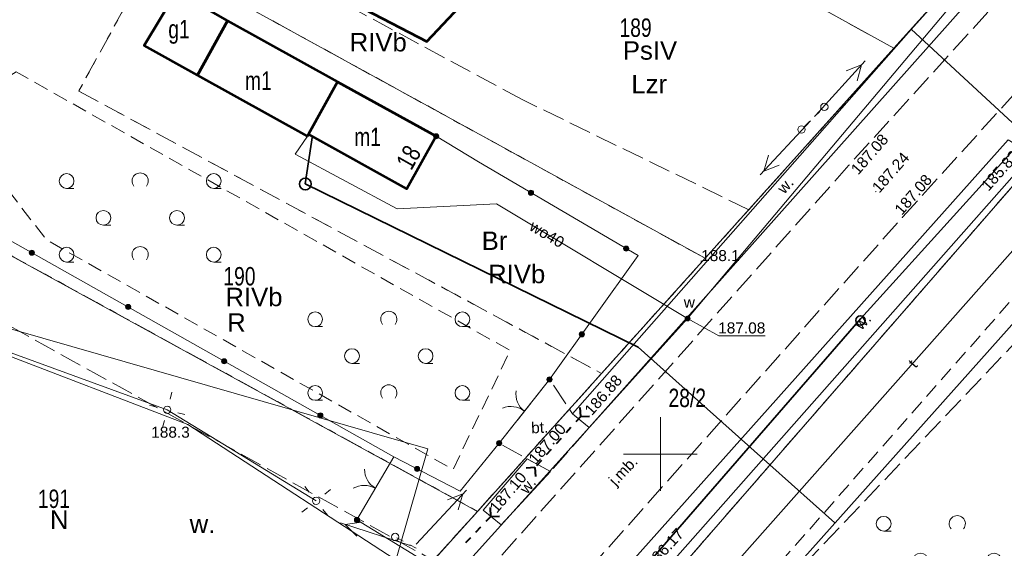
# Model space of a CAD drawing. Header units: metres. Extents: x 7482748 to 7484637, y 5684406 to 5687014.
# Tile 80 of 180: x 7483156 to 7483223, y 5685844 to 5685879. Entities that reach past the tile are written whole.
import ezdxf
from ezdxf.enums import TextEntityAlignment as Align
from ezdxf.lldxf.tags import DXFTag

# ---------------------------------------------------------------- set-up
doc = ezdxf.new("R2010")
doc.units = ezdxf.units.M
doc.header["$MEASUREMENT"] = 0
for name, pattern in [('1', [1.5, 1, -0.5]), ('KTJZ01_500', [2, 1.5, -0.5]), ('l217_500', [2, 1.5, -0.5]), ('l218_500', [1, 0.5, -0.5]), ('PTTL_500', [1.5, 1, -0.5])]:
    doc.linetypes.add(name, pattern=pattern)
for name, color, linetype, lineweight in [('.k deszczowa', 200, 'Continuous', 50), ('.ks tłoczny', 104, 'Continuous', 50), ('_Dzialki', 7, 'Continuous', 0), ('_Dzialki_opis', 7, 'Continuous', 0), ('_Kontury', 7, 'Continuous', 0), ('_Kontury_opis', 7, 'Continuous', 0), ('_Podzial_sekcyjny_krzyze', 7, '1', 13), ('_Uzytki', 7, 'Continuous', 0), ('_Uzytki_opis', 7, 'Continuous', 0), ('_Zakres2', 7, 'Continuous', 0), ('BUIB05_01', 7, 'Continuous', 40), ('EGB_Adres', 7, 'Continuous', 0), ('EGB_Budynek', 7, 'Continuous', 0), ('EGB_Budynek_opis', 7, 'Continuous', 0), ('GES__SUSM01_P', 7, 'Continuous', 13), ('GES__SUSM05_01L', 7, 'Continuous', 13), ('GES__SUUS25_WP', 7, 'Continuous', 13), ('KTOK02', 7, 'KTOK02_500', 13), ('KTOK05_01', 7, 'Continuous', 13), ('PTTL04_P', 7, 'Continuous', 13), ('RTPW01_P', 7, 'Continuous', 0), ('RTPW02_P', 7, 'Continuous', 0), ('SUPE_L_3', 1, 'Continuous', 13)]:
    doc.layers.add(name, color=color, linetype=linetype, lineweight=lineweight)
doc.layers.add('_ramki_nieplotowane', color=7, linetype='Continuous', lineweight=0, plot=False)
for name, color, linetype, lineweight, true_color in [('GES__SUPE_pL', 1, 'Continuous', 13, 0xff0000), ('GES__SUPS01_08L', 5, 'Continuous', 13, 0x0000ff), ('GES__SUPS01_08P', 5, 'Continuous', 13, 0x0000ff), ('GES__SUPT_pL', 7, 'Continuous', 13, 0xff9100), ('GES__SUPW_01_pL', 5, 'Continuous', 13, 0x0000ff)]:
    doc.layers.add(name, color=color, linetype=linetype, lineweight=lineweight, true_color=true_color)
for name, color, linetype, lineweight, true_color, transparency in [('GES__SUPS01_08G', 5, 'Continuous', 13, 0x0000ff, 0.25), ('GES__SUPT_pT', 7, 'Continuous', 13, 0xff9100, 0.25), ('GES__SUPW_01_pT', 5, 'Continuous', 13, 0x0000ff, 0.25), ('PTWP03_O', 7, 'Continuous', 13, 0x59d9ff, 0.5), ('PTWP03_T', 7, 'Continuous', 30, 0x59d9ff, 0.25)]:
    doc.layers.add(name, color=color, linetype=linetype, lineweight=lineweight, true_color=true_color, transparency=transparency)
for name, color, linetype, lineweight, transparency in [('GES__SUUS_ET_08T', 7, 'Continuous', 13, 0.25), ('KTJZ01_O', 7, 'KTJZ01_500', 13, 0.5), ('KTJZ01_T', 7, 'Continuous', 13, 0.25), ('KTPL01_O', 7, 'KTJZ01_500', 13, 0.5), ('KTPL01_T', 7, 'Continuous', 13, 0.25), ('PTRW02_O', 7, 'Continuous', 13, 0.5), ('PTRW02_T', 7, 'Continuous', 13, 0.25), ('PTTL04_O', 7, 'PTTL_500', 13, 0.5), ('RTPW01_G', 7, 'Continuous', 13, 0.25), ('RTPW02_G', 7, 'Continuous', 13, 0.25)]:
    doc.layers.add(name, color=color, linetype=linetype, lineweight=lineweight, transparency=transparency)
doc.layers.add('IS_kanalizacja_sanitarna', color=7, linetype='SOLID', true_color=0x000000)
doc.layers.add('IS_Opisy_działek_Net', color=7, linetype='SOLID', true_color=0x000000)
doc.styles.get("Standard").update_dxf_attribs({"font": 'simplex.shx', "width": 0.75})
doc.styles.add('STYL_ARIAL', font='simplex.shx', dxfattribs={"width": 0.75, "oblique": 0.1})
doc.styles.add('Style-Arial', font='arial.ttf')
doc.linetypes.add('KTOK02_500', pattern='A,0.5,[117,IS_LineDef.shx,S=0.01,R=0,X=0,Y=0],0.5', length=1)
tags = doc.linetypes.add('SOLID', pattern=[10, 10, 0]).pattern_tags.tags
tags[6:7] = [DXFTag(74, 4), DXFTag(75, 0), DXFTag(340, '0'), DXFTag(46, 0.0), DXFTag(50, 0.0), DXFTag(44, 0.0), DXFTag(45, 0.0)]
tags[4:5] = [DXFTag(74, 4), DXFTag(75, 0), DXFTag(340, '0'), DXFTag(46, 0.0), DXFTag(50, 0.0), DXFTag(44, 0.0), DXFTag(45, 0.0)]

# ---------------------------------------------------------------- blocks, each defined once
blk = doc.blocks.new('SUSM01_57')
at = {"layer": 'GES__SUSM01_P', "linetype": 'Continuous', "lineweight": 13}
for p, q in [((-0.53, 0.53), (-0.88, 0.88)), ((0.53, 0.53), (0.88, 0.88)), ((-0.53, -0.53), (-0.88, -0.88)), ((0.53, -0.53), (0.88, -0.88))]:
    blk.add_line(p, q, dxfattribs=at)
blk.add_circle((0, 0), 0.25, dxfattribs=at)
blk = doc.blocks.new('SUSM01_61')
at = {"layer": 'GES__SUSM01_P', "linetype": 'Continuous', "lineweight": 13}
for p, q in [((-0.53, 0.53), (-0.88, 0.88)), ((0.53, 0.53), (0.88, 0.88)), ((-0.53, -0.53), (-0.88, -0.88)), ((0.53, -0.53), (0.88, -0.88))]:
    blk.add_line(p, q, dxfattribs=at)
blk.add_circle((0, 0), 0.25, dxfattribs=at)
blk = doc.blocks.new('SUUS25_6')
at = {"layer": 'GES__SUUS25_WP', "linetype": 'Continuous', "lineweight": 13}
h = blk.add_hatch(color=256, dxfattribs=at)
edge = h.paths.add_edge_path()
edge.add_arc((0, 0), 0.2, 0, 360)
blk = doc.blocks.new('RTPW01')
at = {"layer": 'RTPW01_P', "linetype": 'Continuous', "lineweight": 0}
h = blk.add_hatch(color=256, dxfattribs=at)
edge = h.paths.add_edge_path()
edge.add_arc((0, 0), 0.045, 0, 360)
blk = doc.blocks.new('PTTL04_1')
at = {"layer": 'PTTL04_P', "linetype": 'Continuous', "lineweight": 13}
for p, q in [((-5, 2), (-4.5, 2)), ((5, 2), (5.5, 2)), ((-2.5, -0.5), (-2, -0.5)), ((2.5, -0.5), (3, -0.5)), ((-5, -3), (-4.5, -3)), ((5, -3), (5.5, -3))]:
    blk.add_line(p, q, dxfattribs=at)
for centre in [(-5, 2.5), (5, 2.5), (-2.5, 0), (2.5, 0), (-5, -2.5), (5, -2.5)]:
    blk.add_circle(centre, 0.5, dxfattribs=at)
for centre in [(0, 2.5), (0, -2.5)]:
    blk.add_arc(centre, 0.55, 320.48, 219.52, dxfattribs=at)
blk = doc.blocks.new('SUPS01')
at = {"layer": 'GES__SUPS01_08P', "linetype": 'Continuous', "lineweight": 13}
h = blk.add_hatch(color=256, dxfattribs=at)
edge = h.paths.add_edge_path()
edge.add_arc((0, 0), 0.045, 0, 360)
blk = doc.blocks.new('RTPW01_3')
at = {"layer": 'RTPW02_P', "linetype": 'Continuous', "lineweight": 0}
h = blk.add_hatch(color=256, dxfattribs=at)
edge = h.paths.add_edge_path()
edge.add_arc((0, 0), 0.045, 0, 360)

msp = doc.modelspace()

# ---------------------------------------------------------------- hatches: boundary and pattern name
at = {"layer": 'KTOK05_01', "linetype": 'Continuous', "lineweight": 13}
h = msp.add_hatch(color=256, dxfattribs=at)
edge = h.paths.add_edge_path()
edge.add_arc((7483184.77, 5685871.58), 0.175, 0, 360)
h = msp.add_hatch(color=256, dxfattribs=at)
edge = h.paths.add_edge_path()
edge.add_arc((7483191.214, 5685867.74308), 0.175, 0, 360)
h = msp.add_hatch(color=256, dxfattribs=at)
edge = h.paths.add_edge_path()
edge.add_arc((7483197.6828, 5685863.94773), 0.175, 0, 360)
h = msp.add_hatch(color=256, dxfattribs=at)
edge = h.paths.add_edge_path()
edge.add_arc((7483157.30175, 5685863.66898), 0.175, 0, 360)
h = msp.add_hatch(color=256, dxfattribs=at)
edge = h.paths.add_edge_path()
edge.add_arc((7483163.83538, 5685859.98635), 0.175, 0, 360)
h = msp.add_hatch(color=256, dxfattribs=at)
edge = h.paths.add_edge_path()
edge.add_arc((7483194.65674, 5685858.12998), 0.175, 0, 360)
h = msp.add_hatch(color=256, dxfattribs=at)
edge = h.paths.add_edge_path()
edge.add_arc((7483170.369, 5685856.30372), 0.175, 0, 360)
h = msp.add_hatch(color=256, dxfattribs=at)
edge = h.paths.add_edge_path()
edge.add_arc((7483192.47, 5685855.07), 0.175, 0, 360)
h = msp.add_hatch(color=256, dxfattribs=at)
edge = h.paths.add_edge_path()
edge.add_arc((7483176.90263, 5685852.6211), 0.175, 0, 360)
h = msp.add_hatch(color=256, dxfattribs=at)
edge = h.paths.add_edge_path()
edge.add_arc((7483189.05, 5685850.74), 0.175, 0, 360)
h = msp.add_hatch(color=256, dxfattribs=at)
edge = h.paths.add_edge_path()
edge.add_arc((7483183.4662, 5685848.99388), 0.175, 0, 360)
h = msp.add_hatch(color=256, dxfattribs=at)
edge = h.paths.add_edge_path()
edge.add_arc((7483179.39, 5685845.53), 0.175, 0, 360)

# ---------------------------------------------------------------- linework, layer by layer
at = {"layer": '.k deszczowa', "linetype": 'Continuous', "lineweight": 35}
for points in [[(7483247.23781, 5685896.35621), (7483213.61077, 5685859.19651)], [(7483213.61077, 5685859.19651), (7483178.65432, 5685818.97555)]]:
    msp.add_lwpolyline(points, dxfattribs=at)
msp.add_ellipse((7483213.59206, 5685859.072), major_axis=(0.315, 0), ratio=1, dxfattribs=at)
at = {"layer": '.ks tłoczny', "linetype": 'Continuous', "lineweight": 35}
for points in [[(7483204.53707, 5685837.12332), (7483259.95191, 5685899.19597), (7483270.91297, 5685911.42443), (7483270.91297, 5685911.42443)], [(7483217.41612, 5685879.26035), (7483216.66171, 5685878.43659)], [(7483226.00736, 5685870.57465), (7483217.03892, 5685878.84833)], [(7483175.87804, 5685868.33868), (7483176.36245, 5685871.62368)], [(7483175.87804, 5685868.33868), (7483175.87804, 5685868.33868), (7483198.4919, 5685857.2513), (7483198.4919, 5685857.2513)], [(7483198.4919, 5685857.2513), (7483207.44526, 5685849.25826)], [(7483207.44526, 5685849.25826), (7483211.85552, 5685845.32104)]]:
    msp.add_lwpolyline(points, dxfattribs=at)
msp.add_circle((7483175.87804, 5685868.33868), 0.4, dxfattribs=at)
at = {"layer": '_Dzialki', "color": 96, "linetype": 'Continuous', "true_color": 0x008000, "flags": 128}
for points in [[(7483187.58, 5685846.11), (7483106.35, 5685890.62)], [(7483227.31, 5685890.27), (7483215.87, 5685877.55)], [(7483203.04, 5685863.29), (7483156.49, 5685888.85)], [(7483194.72, 5685889.24), (7483215.87, 5685877.55)], [(7483215.87, 5685877.55), (7483203.04, 5685863.29)], [(7483197.99, 5685838.4), (7483226.43, 5685871.06)], [(7483203.04, 5685863.29), (7483187.58, 5685846.11)], [(7483187.58, 5685846.11), (7483167.48, 5685823.81)]]:
    msp.add_lwpolyline(points, dxfattribs=at)
at = {"layer": '_Kontury', "color": 96, "linetype": 'l217_500', "true_color": 0x008000, "flags": 128}
for points in [[(7483190.61, 5685874.07), (7483164.41, 5685888.18)], [(7483215.87, 5685877.55), (7483199.5, 5685886.59)], [(7483165.55, 5685883.87), (7483160.49, 5685874.65)], [(7483203.04, 5685863.29), (7483165.55, 5685883.87)], [(7483215.87, 5685877.55), (7483219.84, 5685881.96)], [(7483206, 5685866.59), (7483215.87, 5685877.55)], [(7483160.49, 5685874.65), (7483196, 5685855.47)], [(7483206, 5685866.59), (7483190.61, 5685874.07)], [(7483226.43, 5685871.06), (7483197.99, 5685838.4)], [(7483143.28, 5685870.39), (7483187.58, 5685846.11)], [(7483203.04, 5685863.29), (7483206, 5685866.59)], [(7483196, 5685855.47), (7483203.04, 5685863.29)], [(7483227.29, 5685860.94), (7483203.12, 5685835.48)], [(7483155.78, 5685858.7), (7483184.57, 5685842.78)], [(7483187.58, 5685846.11), (7483196, 5685855.47)], [(7483184.57, 5685842.78), (7483187.58, 5685846.11)]]:
    msp.add_lwpolyline(points, dxfattribs=at)
at = {"layer": '_Podzial_sekcyjny_krzyze', "linetype": 'Continuous'}
for p, q in [((7483200, 5685847.5), (7483200, 5685852.5)), ((7483197.5, 5685850), (7483202.5, 5685850))]:
    msp.add_line(p, q, dxfattribs=at)
at = {"layer": '_ramki_nieplotowane', "color": 3, "linetype": 'Continuous', "lineweight": 0, "flags": 128}
msp.add_lwpolyline([(7482782.62, 5685528.23), (7483068.08, 5685446.2), (7483184.21, 5685850.35), (7482898.76, 5685932.38), (7482782.62, 5685528.23)], close=True, dxfattribs=at)
at = {"layer": '_Uzytki', "color": 96, "linetype": 'l218_500', "true_color": 0x008000, "flags": 128}
for points in [[(7483165.55, 5685883.87), (7483160.49, 5685874.65)], [(7483203.04, 5685863.29), (7483165.55, 5685883.87)], [(7483219.84, 5685881.96), (7483215.87, 5685877.55)], [(7483215.87, 5685877.55), (7483206, 5685866.59)], [(7483160.49, 5685874.65), (7483196, 5685855.47)], [(7483197.99, 5685838.4), (7483226.43, 5685871.06)], [(7483187.58, 5685846.11), (7483143.28, 5685870.39)], [(7483206, 5685866.59), (7483203.04, 5685863.29)], [(7483203.04, 5685863.29), (7483196, 5685855.47)], [(7483196, 5685855.47), (7483187.58, 5685846.11)], [(7483184.57, 5685842.78), (7483187.58, 5685846.11)]]:
    msp.add_lwpolyline(points, dxfattribs=at)
at = {"layer": '_Zakres2', "color": 250, "linetype": 'Continuous', "lineweight": 53, "flags": 128}
msp.add_lwpolyline([(7482919.75, 5685689.31), (7482985.12, 5685714.14), (7482993.32, 5685719.02), (7483030.98, 5685724.55), (7483029.03, 5685759.51), (7483089.19, 5685868.5), (7483106.77, 5685891.16), (7483136.06, 5685890.57), (7483164.61, 5685888.16), (7483184.14, 5685878.01), (7483241.37, 5685938.75)], dxfattribs=at)
at = {"layer": 'BUIB05_01', "linetype": 'Continuous', "lineweight": 40}
for p, q in [((7483194.59, 5685852.55), (7483194.56, 5685853.15)), ((7483194.59, 5685852.55), (7483194.26, 5685852.18)), ((7483194.59, 5685852.55), (7483195.19, 5685852.58)), ((7483193.92, 5685851.81), (7483193.59, 5685851.43)), ((7483193.26, 5685851.06), (7483192.92, 5685850.69)), ((7483192.59, 5685850.32), (7483192.25, 5685849.94)), ((7483191.92, 5685849.57), (7483191.59, 5685849.2)), ((7483191.48, 5685849.08), (7483190.88, 5685849.05)), ((7483191.48, 5685849.08), (7483191.51, 5685848.48)), ((7483188.48, 5685845.77), (7483188.46, 5685846.37)), ((7483188.48, 5685845.77), (7483188.14, 5685845.41)), ((7483188.48, 5685845.77), (7483189.08, 5685845.79)), ((7483187.79, 5685845.04), (7483187.45, 5685844.68)), ((7483187.1, 5685844.32), (7483186.76, 5685843.96))]:
    msp.add_line(p, q, dxfattribs=at)
at = {"layer": 'EGB_Budynek', "color": 7, "linetype": 'Continuous', "lineweight": 53, "flags": 128}
for points in [[(7483170.59, 5685879.41), (7483168.56, 5685875.73), (7483164.93, 5685877.75), (7483167.13, 5685881.41), (7483170.59, 5685879.41)], [(7483178.07, 5685875.27), (7483176.1, 5685871.72), (7483176.03, 5685871.59), (7483168.56, 5685875.73), (7483170.59, 5685879.41), (7483178.07, 5685875.27)], [(7483178.07, 5685875.27), (7483184.77, 5685871.58), (7483182.78, 5685868), (7483176.1, 5685871.72), (7483178.07, 5685875.27)]]:
    msp.add_lwpolyline(points, dxfattribs=at)
at = {"layer": 'GES__SUPE_pL', "linetype": 'Continuous', "lineweight": 13, "flags": 128}
msp.add_lwpolyline([(7483176.61, 5685846.82), (7483166.5, 5685853), (7483154.87, 5685857.24), (7483150.09, 5685845.65), (7483157.89, 5685839.93), (7483166.83, 5685834.83)], dxfattribs=at)
at = {"layer": 'GES__SUPS01_08L', "linetype": 'Continuous', "lineweight": 13, "flags": 128}
msp.add_lwpolyline([(7483201.85, 5685859.2), (7483203.97, 5685858.02), (7483207.13, 5685858.02)], dxfattribs=at)
at = {"layer": 'GES__SUPT_pL', "linetype": 'Continuous', "lineweight": 13, "flags": 128}
msp.add_lwpolyline([(7483330.51, 5685982.7), (7483318.5, 5685970.33), (7483304.63, 5685955.31), (7483290.37, 5685938.88), (7483269.82, 5685914.74), (7483235.27, 5685876.58), (7483194.74, 5685830.89), (7483182.64, 5685815.57), (7483178.42, 5685810.79), (7483171.42, 5685800.43), (7483166.94, 5685792.19), (7483161.83, 5685777.28), (7483161.38, 5685764.86), (7483161.76, 5685749.17), (7483161.39, 5685734.08), (7483154.95, 5685733.19), (7483143.7, 5685727.84), (7483137.86, 5685726.17), (7483131.03, 5685720.65)], dxfattribs=at)
at = {"layer": 'GES__SUPW_01_pL', "linetype": 'Continuous', "lineweight": 13, "flags": 128}
for points in [[(7483308.35, 5685941.08), (7483274.45, 5685918.69), (7483267.84, 5685922.36), (7483262.99, 5685926.57), (7483226.05, 5685887.94), (7483201.85, 5685859.2), (7483178.55, 5685833.38), (7483173.87, 5685828.43), (7483153.79, 5685805.87), (7483108.95, 5685755.48), (7483107.35, 5685753.14), (7483100.8, 5685743.85), (7483091.53, 5685730.3)], [(7483201.85, 5685859.2), (7483188.87, 5685866.99), (7483182.11, 5685866.65), (7483175.18, 5685870.36), (7483176.03, 5685871.59)]]:
    msp.add_lwpolyline(points, dxfattribs=at)
at = {"layer": 'GES__SUSM05_01L', "linetype": 'Continuous', "lineweight": 13}
for p, q in [((7483210.48, 5685872.92), (7483210.84, 5685873.27)), ((7483209.77, 5685872.22), (7483210.12, 5685872.57)), ((7483182.53, 5685844.08), (7483182.09, 5685844.31)), ((7483183.42, 5685843.61), (7483182.97, 5685843.84))]:
    msp.add_line(p, q, dxfattribs=at)
for centre in [(7483211.14, 5685873.57), (7483209.59, 5685872.04), (7483181.98, 5685844.37)]:
    msp.add_circle(centre, 0.25, dxfattribs=at)
at = {"layer": 'IS_kanalizacja_sanitarna', "linetype": 'Continuous', "ltscale": 0.01, "const_width": 0.02}
for points in [[(7483219.1928, 5685876.72522), (7483219.32842, 5685876.87222)], [(7483200.33105, 5685855.47524), (7483200.46424, 5685855.62444)], [(7483204.06096, 5685852.14541), (7483204.19415, 5685852.2946)]]:
    msp.add_lwpolyline(points, dxfattribs=at)
at = {"layer": 'KTJZ01_O', "linetype": 'KTJZ01_500', "lineweight": 13, "flags": 128}
for points in [[(7483197.91, 5685647.78), (7483191.3, 5685645.21), (7483187.04, 5685652.01), (7483182.78, 5685658.81), (7483173.01, 5685674.4), (7483160.42, 5685696.27), (7483153.69, 5685714.72), (7483149.66, 5685738.88), (7483150.14, 5685742.97), (7483152.18, 5685766.74), (7483152.64, 5685773.87), (7483156.88, 5685789.66), (7483160.03, 5685797.82), (7483165.63, 5685808.56), (7483171.47, 5685814.85), (7483176.12, 5685820.16), (7483191.38, 5685837.95), (7483216.44, 5685866.07), (7483238.67, 5685890.6), (7483242.86, 5685894.87), (7483263.91, 5685918.34), (7483290.28, 5685947.07), (7483315.51, 5685974.43), (7483346.16, 5686007.45), (7483367.58, 5686031.19), (7483372.66, 5686037.59), (7483378.07, 5686044.41), (7483383.78, 5686055), (7483386.81, 5686063.17), (7483391.06, 5686075.79), (7483392.94, 5686081.53), (7483394.38, 5686081.91), (7483397.17, 5686082.85), (7483401.23, 5686082.98), (7483404.7, 5686083), (7483407.11, 5686083.92), (7483410.43, 5686086.41), (7483412.08, 5686088.69), (7483412.96, 5686091.17), (7483413.79, 5686094.46), (7483412.71, 5686099.4), (7483411.05, 5686100.85), (7483407.94, 5686103.18), (7483405.29, 5686104.69), (7483403.35, 5686106.28), (7483402.57, 5686107.54), (7483401.86, 5686108.47), (7483403.54, 5686113.11), (7483404.07, 5686113.93), (7483409.52, 5686129.91), (7483416.09, 5686150.36), (7483420.49, 5686164.15), (7483421.47, 5686167.05), (7483423.62, 5686173.38), (7483428.4, 5686186.8), (7483437.81, 5686215.26), (7483441.02, 5686225.03), (7483450.09, 5686253.79), (7483453.73, 5686263.28), (7483459.39, 5686280.61), (7483466.44, 5686301.37), (7483471.25, 5686316.24), (7483473.9, 5686323.17), (7483478.13, 5686336.85), (7483485.37, 5686356.93), (7483492.13, 5686378.36), (7483498.67, 5686398.43), (7483502.19, 5686408.5), (7483505.2, 5686417.38), (7483513.05, 5686441.11), (7483516.25, 5686450.23), (7483530.52, 5686493.07), (7483533.34, 5686501.51), (7483543.47, 5686531.52), (7483557.14, 5686572.33), (7483559.91, 5686580.46), (7483570.16, 5686610.95), (7483575.71, 5686628.68), (7483581.26, 5686643.91), (7483583.2, 5686649.41), (7483591.35, 5686674.28), (7483597.45, 5686691.67), (7483602.2, 5686705.71), (7483616.93, 5686750.38), (7483619.53, 5686757.95), (7483621.36, 5686763.29), (7483634.9, 5686799.43), (7483640.84, 5686811.96)], [(7483613.29, 5686753.85), (7483610.52, 5686745.34), (7483597.42, 5686707.23), (7483592.84, 5686693.63), (7483586.65, 5686674.57), (7483578.94, 5686652.57), (7483576.44, 5686645.6), (7483570.92, 5686629.39), (7483565.29, 5686612), (7483555.03, 5686581.98), (7483552.34, 5686573.92), (7483538.5, 5686532.62), (7483528.43, 5686502.82), (7483525.69, 5686494.44), (7483511.5, 5686452.13), (7483508.06, 5686441.86), (7483500.41, 5686418.93), (7483497.52, 5686410.47), (7483493.78, 5686400.09), (7483487.22, 5686379.91), (7483478.75, 5686354.53), (7483473.28, 5686338.58), (7483466.59, 5686318.01), (7483461.2, 5686301.98), (7483454.76, 5686282.03), (7483448.77, 5686264.59), (7483445.69, 5686255.08), (7483445.07, 5686253.25), (7483443.78, 5686249.4), (7483442.67, 5686246.12), (7483436.06, 5686226.36), (7483432.79, 5686216.79), (7483423.48, 5686188.39), (7483415.91, 5686165.55), (7483411.29, 5686151.94), (7483403.43, 5686128.74), (7483397.27, 5686110.49), (7483396.29, 5686107.6), (7483389.25, 5686086.41), (7483386.32, 5686077.5), (7483382.09, 5686064.87), (7483379.33, 5686057.56), (7483373.91, 5686047.4), (7483368.95, 5686041.13), (7483363.52, 5686034.43), (7483341.98, 5686010.31), (7483311.83, 5685977.83), (7483286.59, 5685950.4), (7483260.12, 5685921.63), (7483238.78, 5685898.43), (7483234.43, 5685893.44), (7483212.81, 5685869.61), (7483187.54, 5685841.24), (7483162.41, 5685812.7), (7483151.44, 5685800.65), (7483147.59, 5685795.21)]]:
    msp.add_lwpolyline(points, dxfattribs=at)
at = {"layer": 'KTOK02', "linetype": 'Continuous', "lineweight": 13}
for p, q in [((7483189.05, 5685850.74), (7483192.47, 5685855.07)), ((7483179.39, 5685845.53), (7483181.89, 5685849.81))]:
    msp.add_line(p, q, dxfattribs=at)
for centre, start, end in [((7483191.69, 5685854.08), 171.7, 231.7), ((7483189.83, 5685851.73), 51.7, 111.7), ((7483181.4, 5685848.97), 179.71, 239.71), ((7483179.88, 5685846.37), 59.71, 119.71)]:
    msp.add_arc(centre, 1.5, start, end, dxfattribs=at)
at = {"layer": 'KTOK05_01', "linetype": 'Continuous', "lineweight": 13, "flags": 128}
for points in [[(7483189.05, 5685850.74), (7483186.39, 5685847.48), (7483181.89, 5685849.81), (7483122.26, 5685883.42)], [(7483184.77, 5685871.58), (7483187.64, 5685869.84), (7483198.48, 5685863.48), (7483192.47, 5685855.07)], [(7483179.39, 5685845.53), (7483183.4, 5685843.06), (7483172.81, 5685830.87), (7483169.01, 5685829.8)]]:
    msp.add_lwpolyline(points, dxfattribs=at)
at = {"layer": 'KTOK05_01', "linetype": 'Continuous', "lineweight": 13}
for centre in [(7483184.77, 5685871.58), (7483191.21, 5685867.74), (7483197.68, 5685863.95), (7483157.3, 5685863.67), (7483163.84, 5685859.99), (7483194.66, 5685858.13), (7483170.37, 5685856.3), (7483192.47, 5685855.07), (7483176.9, 5685852.62), (7483189.05, 5685850.74), (7483183.47, 5685848.99), (7483179.39, 5685845.53)]:
    msp.add_circle(centre, 0.175, dxfattribs=at)
at = {"layer": 'KTPL01_O', "linetype": 'KTJZ01_500', "lineweight": 13, "flags": 128}
msp.add_lwpolyline([(7483189.05, 5685850.74), (7483192.47, 5685855.07), (7483194.02, 5685852.74), (7483195.16, 5685851.81), (7483192.54, 5685848.81), (7483190.95, 5685849.68), (7483189.05, 5685850.74)], close=True, dxfattribs=at)
at = {"layer": 'PTRW02_O', "linetype": 'Continuous', "lineweight": 13, "flags": 128}
for points in [[(7483220.88, 5685883.22), (7483222.09, 5685882.05), (7483195.16, 5685851.81), (7483194.02, 5685852.74), (7483220.88, 5685883.22)], [(7483198.06, 5685842.7), (7483199.63, 5685841.34), (7483225.26, 5685870.35), (7483223.63, 5685871.34), (7483198.06, 5685842.7)], [(7483190.95, 5685849.68), (7483187.97, 5685846.18), (7483189.18, 5685845.2), (7483192.54, 5685848.81), (7483190.95, 5685849.68)]]:
    msp.add_lwpolyline(points, close=True, dxfattribs=at)
at = {"layer": 'PTTL04_O', "linetype": 'PTTL_500', "lineweight": 13, "flags": 128}
for points in [[(7483233.46, 5685839.51), (7483217.82, 5685828.57), (7483203.19, 5685837.02), (7483246.15, 5685885.74), (7483266.84, 5685883.94), (7483269.74, 5685880.17)], [(7483156.24, 5685875.95), (7483151.66, 5685873.12), (7483158.29, 5685864.55), (7483185.91, 5685848.95), (7483189.8, 5685857.03), (7483156.24, 5685875.95)]]:
    msp.add_lwpolyline(points, dxfattribs=at)
at = {"layer": 'PTWP03_O', "linetype": 'Continuous', "lineweight": 13, "flags": 128}
msp.add_lwpolyline([(7483183.4, 5685841.92), (7483167.89, 5685852), (7483154.53, 5685857.13), (7483150.58, 5685844.61), (7483171.55, 5685833.02), (7483173.12, 5685833.98), (7483175.07, 5685834.4), (7483183.4, 5685841.92)], close=True, dxfattribs=at)
at = {"layer": 'SUPE_L_3', "linetype": 'Continuous'}
for p, q in [((7483210.54, 5685872.99), (7483213.91, 5685876.69)), ((7483212.63, 5685876.03), (7483213.67, 5685876.43)), ((7483213.37, 5685875.35), (7483213.67, 5685876.43)), ((7483210.2, 5685872.63), (7483206.79, 5685868.97)), ((7483207.35, 5685870.3), (7483207.03, 5685869.22)), ((7483208.08, 5685869.62), (7483207.03, 5685869.22)), ((7483186.83, 5685847.54), (7483183.42, 5685843.88)), ((7483186.59, 5685847.29), (7483185.54, 5685846.89)), ((7483186.59, 5685847.29), (7483186.27, 5685846.21)), ((7483178.26, 5685845.32), (7483183.01, 5685843.78)), ((7483178.59, 5685845.21), (7483179.69, 5685845.38)), ((7483178.59, 5685845.21), (7483179.39, 5685844.43))]:
    msp.add_line(p, q, dxfattribs=at)

# ---------------------------------------------------------------- block references
at = {"layer": 'GES__SUPS01_08P', "linetype": 'Continuous', "lineweight": 13}
msp.add_blockref('SUPS01', (7483201.85, 5685859.2), dxfattribs=at)
at = {"layer": 'GES__SUSM01_P', "linetype": 'Continuous', "lineweight": 13}
for name, p, rotation in [('SUSM01_57', (7483166.5, 5685853), 300.09), ('SUSM01_61', (7483176.61, 5685846.82), 353.3699999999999)]:
    msp.add_blockref(name, p, dxfattribs=dict(at, rotation=rotation))
at = {"layer": 'GES__SUUS25_WP', "linetype": 'Continuous', "lineweight": 13, "rotation": 329.77}
msp.add_blockref('SUUS25_6', (7483201.85, 5685859.2), dxfattribs=at)
at = {"layer": 'PTTL04_P', "linetype": 'Continuous', "lineweight": 13}
for p in [(7483164.66, 5685866.04), (7483181.55, 5685856.65), (7483220.17, 5685842.77)]:
    msp.add_blockref('PTTL04_1', p, dxfattribs=at)
at = {"layer": 'RTPW01_P', "linetype": 'Continuous', "lineweight": 0}
for p in [(7483202.77, 5685863.1), (7483167.89, 5685852)]:
    msp.add_blockref('RTPW01', p, dxfattribs=at)
at = {"layer": 'RTPW02_P', "linetype": 'Continuous', "lineweight": 0}
for p in [(7483212.81, 5685869.61), (7483214.64, 5685867.82), (7483216.44, 5685866.07), (7483194.59, 5685852.55), (7483191.48, 5685849.08), (7483188.48, 5685845.77)]:
    msp.add_blockref('RTPW01_3', p, dxfattribs=at)

# ---------------------------------------------------------------- texts
at = {"layer": '_Dzialki_opis', "color": 96, "true_color": 0x008000, "char_height": 1.25, "attachment_point": 7, "line_spacing_factor": 0.6, "style": 'STYL_ARIAL'}
for s, insert in [('\\fArial|b0|i0|c238238|p39;189', (7483197.22, 5685878.31)), ('\\fArial|b0|i0|c238238|p39;190', (7483170.31, 5685861.43)), ('\\fArial|b0|i0|c238238|p39;28/2', (7483200.55, 5685853.17)), ('\\fArial|b0|i0|c238238|p39;191', (7483157.71, 5685846.32))]:
    msp.add_mtext(s, dxfattribs=dict(at, insert=insert))
at = {"layer": '_Kontury_opis', "color": 96, "linetype": 'Continuous', "lineweight": 13, "true_color": 0x008000, "style": 'Style-Arial'}
for s, p in [('RIVb', (7483178.89, 5685877.34)), ('PsIV', (7483197.45, 5685876.78)), ('RIVb', (7483188.3, 5685861.6)), ('RIVb', (7483170.45, 5685860.04))]:
    msp.add_text(s, height=1.25, dxfattribs=at).set_placement(p)
at = {"layer": '_Uzytki_opis', "color": 96, "linetype": 'Continuous', "lineweight": 13, "true_color": 0x008000, "style": 'Style-Arial'}
for s, p in [('Lzr', (7483198.03, 5685874.5)), ('Br', (7483187.86, 5685863.86)), ('R', (7483170.57, 5685858.31)), ('N', (7483158.53, 5685844.92))]:
    msp.add_text(s, height=1.25, dxfattribs=at).set_placement(p)
at = {"layer": 'EGB_Adres', "insert": (7483183.45, 5685869.83), "char_height": 1.25, "attachment_point": 8, "rotation": 60.6109885, "line_spacing_factor": 0.6, "style": 'STYL_ARIAL'}
msp.add_mtext('\\fArial|b0|i0|c238238|p39;18', dxfattribs=at)
at = {"layer": 'EGB_Budynek_opis', "color": 7, "char_height": 1.25, "attachment_point": 7, "line_spacing_factor": 0.6, "style": 'STYL_ARIAL'}
for s, insert in [('\\fArial|b0|i0|c238238|p39;g1', (7483166.57, 5685877.85)), ('\\fArial|b0|i0|c238238|p39;m1', (7483171.78, 5685874.73)), ('\\fArial|b0|i0|c238238|p39;m1', (7483179.2, 5685870.91))]:
    msp.add_mtext(s, dxfattribs=dict(at, insert=insert))
at = {"layer": 'GES__SUPS01_08G', "linetype": 'Continuous', "lineweight": 13, "style": 'Style-Arial'}
msp.add_text('187.08', height=0.75, dxfattribs=at).set_placement((7483207.13, 5685858.19), align=Align.RIGHT)
at = {"layer": 'GES__SUPT_pT', "linetype": 'Continuous', "lineweight": 13, "style": 'Style-Arial'}
msp.add_text('t', height=0.75, rotation=48.43, dxfattribs=at).set_placement((7483217.14, 5685856.14), align=Align.MIDDLE_CENTER)
at = {"layer": 'GES__SUPW_01_pT', "linetype": 'Continuous', "lineweight": 13, "style": 'Style-Arial'}
msp.add_text('wo40', height=0.75, rotation=329.03, dxfattribs=at).set_placement((7483192.3, 5685864.93), align=Align.MIDDLE_CENTER)
at = {"layer": 'GES__SUUS_ET_08T', "linetype": 'Continuous', "lineweight": 13, "style": 'Style-Arial'}
msp.add_text('w', height=0.75, dxfattribs=at).set_placement((7483201.59, 5685859.93))
at = {"layer": 'IS_Opisy_działek_Net', "linetype": 'Continuous', "ltscale": 0.01, "char_height": 1.2888}
for insert, attachment_point, rotation in [((7483186.57241, 5685863.58769), 7, 333.9), ((7483186.57241, 5685863.58769), 7, 333.9), ((7483187.62683, 5685862.01223), 1, 333.9), ((7483187.62683, 5685862.01223), 1, 333.9), ((7483221.68445, 5685856.99255), 7, 48.2), ((7483221.68445, 5685856.99255), 7, 48.2), ((7483222.15983, 5685856.09801), 1, 48.2), ((7483222.15983, 5685856.09801), 1, 48.2), ((7483206.65103, 5685850.55997), 7, 318.2), ((7483206.65103, 5685850.55997), 7, 318.2), ((7483207.24096, 5685848.75929), 1, 318.2), ((7483207.24096, 5685848.75929), 1, 318.2), ((7483211.51154, 5685845.59962), 7, 48.2), ((7483211.51154, 5685845.59962), 7, 48.2), ((7483211.98695, 5685844.70506), 1, 48.2), ((7483211.98695, 5685844.70506), 1, 48.2)]:
    msp.add_mtext('\\fArial|b0|i0;', dxfattribs=dict(at, insert=insert, attachment_point=attachment_point, rotation=rotation))
for insert, attachment_point in [((7483176.82899, 5685844.62), 9), ((7483176.82899, 5685844.2096), 3), ((7483167.77899, 5685843.62), 9), ((7483167.77899, 5685843.62), 9)]:
    msp.add_mtext('\\fArial|b0|i0;', dxfattribs=dict(at, insert=insert, attachment_point=attachment_point))
at = {"layer": 'KTJZ01_T', "linetype": 'Continuous', "lineweight": 13, "style": 'Style-Arial'}
msp.add_text('j.mb.', height=0.75, rotation=46.39, dxfattribs=at).set_placement((7483196.96, 5685847.79))
at = {"layer": 'KTPL01_T', "linetype": 'Continuous', "lineweight": 13, "style": 'Style-Arial'}
msp.add_text('bt.', height=0.75, rotation=3.09, dxfattribs=at).set_placement((7483191.24, 5685851.4))
at = {"layer": 'PTRW02_T', "linetype": 'Continuous', "lineweight": 13, "style": 'Style-Arial'}
for rotation, p in [(48.04, (7483208.42, 5685867.61)), (46.26, (7483213.66, 5685858.37))]:
    msp.add_text('w.', height=0.75, rotation=rotation, dxfattribs=at).set_placement(p)
msp.add_text('w.', height=0.75, rotation=50.39, dxfattribs=at).set_placement((7483190.99, 5685847.87), align=Align.MIDDLE_CENTER)
at = {"layer": 'PTWP03_T', "linetype": 'Continuous', "lineweight": 30, "style": 'Style-Arial'}
msp.add_text('w.', height=1.25, dxfattribs=at).set_placement((7483168.02, 5685844.63))
at = {"layer": 'RTPW01_G', "linetype": 'Continuous', "lineweight": 13, "style": 'Style-Arial'}
for s, p in [('188.1', (7483202.77, 5685863.1)), ('188.3', (7483165.41, 5685851.11))]:
    msp.add_text(s, height=0.75, dxfattribs=at).set_placement(p)
at = {"layer": 'RTPW02_G', "linetype": 'Continuous', "lineweight": 13, "style": 'Style-Arial'}
for s, rotation, p in [('187.08', 48.89, (7483213.44, 5685868.91)), ('187.24', 48.89, (7483214.87, 5685867.67)), ('185.82', 48.24, (7483222.29, 5685867.8)), ('187.08', 48.89, (7483216.4, 5685866.17)), ('186.88', 48.61, (7483195.34, 5685852.56)), ('187.00', 48.7, (7483191.54, 5685849.25)), ('187.10', 49.59, (7483188.89, 5685845.94)), ('186.17', 47.66, (7483199.5, 5685842.16))]:
    msp.add_text(s, height=0.75, rotation=rotation, dxfattribs=at).set_placement(p)

doc.saveas('drawing.dxf')
